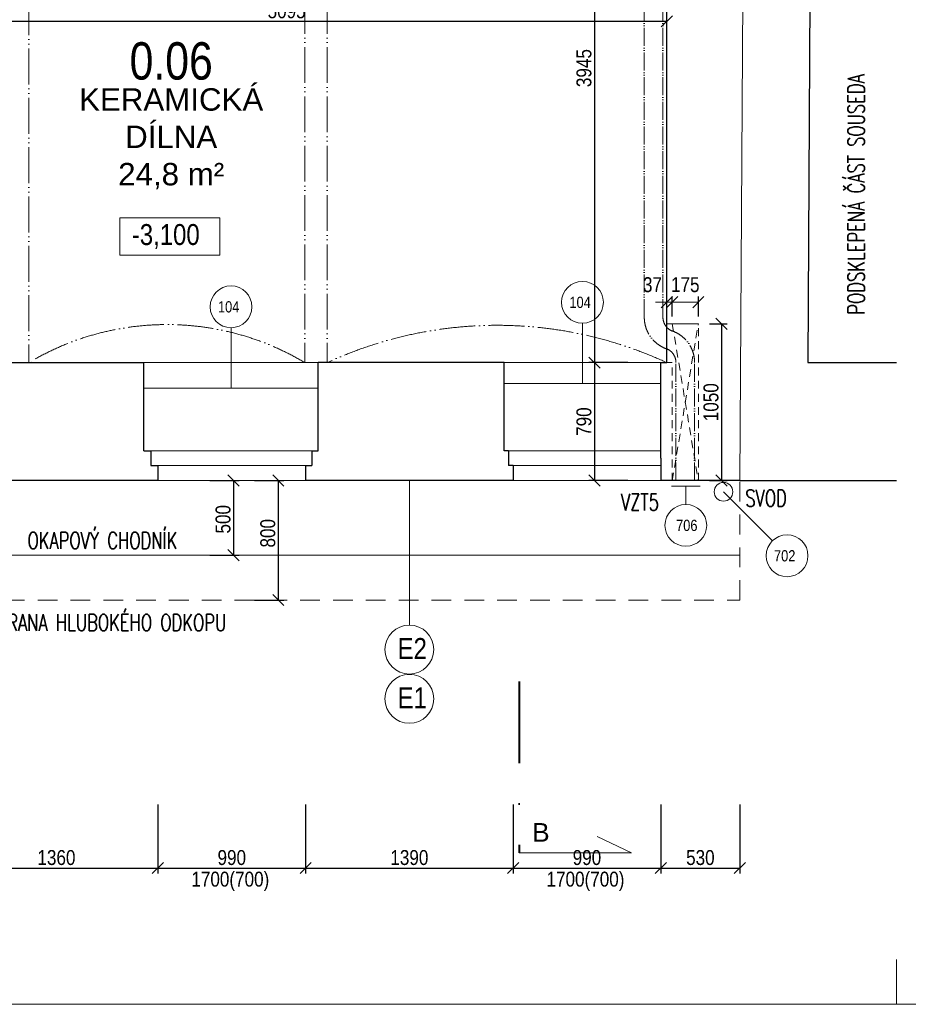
# Model space of a CAD drawing. Header units: millimetres. Extents: x -300958 to -108039, y 30118 to 292543.
# Tile 161 of 256: x -190109 to -184154, y 112682 to 119277. Entities that reach past the tile are written whole.
import ezdxf
from ezdxf.enums import TextEntityAlignment as Align

# ---------------------------------------------------------------- set-up
doc = ezdxf.new("R2010")
doc.units = ezdxf.units.MM
doc.header["$MEASUREMENT"] = 0
for name, pattern in [('ACAD_ISO05W100', [33, 24, -3, 0, -3, 0, -3]), ('DGN Style 2', [879.857395, 527.914437, -351.942958]), ('DGN Style 4', [1094.119168, 546.717885, -273.358943, 0.683397, -273.358943])]:
    doc.linetypes.add(name, pattern=pattern)
doc.layers.get('0').update_dxf_attribs({"lineweight": 13})
doc.layers.get('Defpoints').update_dxf_attribs({"color": 3, "lineweight": 13})
for name, color, linetype, lineweight in [('dims', 7, 'Continuous', 9), ('legenda', 7, 'Continuous', 13), ('navrh', 1, 'Continuous', 9), ('popis', 7, 'Continuous', 9), ('PSV', 7, 'Continuous', 13), ('RAMECEK', 7, 'Continuous', 0), ('rez', 7, 'Continuous', 13), ('tenka', 7, 'Continuous', 13), ('texts', 3, 'Continuous', 30), ('výškové kóty', 7, 'Continuous', 13), ('walls', 7, 'Continuous', 13), ('zařizovací předměty', 7, 'Continuous', 9)]:
    doc.layers.add(name, color=color, linetype=linetype, lineweight=lineweight)
doc.styles.add('GENERATED_STYLE_8', font='arial.ttf')
doc.styles.get("Standard").update_dxf_attribs({"font": 'txt.shx'})
doc.styles.add('STYLE-0', font='ARIALN.TTF')
doc.styles.add('Style-Arial', font='arial.ttf')
doc.dimstyles.new('arch', dxfattribs={"dimscale": 50, "dimtxt": 2.5, "dimasz": 2.5, "dimexe": 1.25, "dimexo": 0.9, "dimtad": 1, "dimdec": 0, "dimtxsty": 'STYLE-0', "dimblk": 'ARCHTICK', "dimcen": 2.5, "dimadec": 0, "dimazin": 0, "dimtfac": 1, "dimtdec": 0, "dimtmove": 2, "dimatfit": 3, "dimldrblk": 'ARCHTICK', "dimfxl": 0, "dimarcsym": 0})

# ---------------------------------------------------------------- blocks, each defined once
blk = doc.blocks.new('_ArchTick')
at = {"color": 0, "linetype": 'ByBlock', "flags": 128}
blk.add_lwpolyline([(-0.5, -0.5), (0.5, 0.5)], dxfattribs=at)
blk = doc.blocks.new('*D2504')
at = {"layer": 'Defpoints', "color": 0, "linetype": 'Continuous'}
for p in [(-185772.6, 120925), (-186257.6, 116980), (-185957.6, 116980)]:
    blk.add_point(p, dxfattribs=at)
at = {"layer": 'dims', "color": 0, "linetype": 'Continuous', "lineweight": -2}
for p, q in [((-185847.6, 120925), (-186295.1, 120925)), ((-186257.6, 120925), (-186257.6, 116980)), ((-186032.6, 116980), (-186295.1, 116980))]:
    blk.add_line(p, q, dxfattribs=at)
at = {"layer": 'dims', "color": 0, "linetype": 'Continuous', "lineweight": -2, "xscale": 75, "yscale": 75, "zscale": 75}
for p, rotation in [((-186257.6, 120925), 90), ((-186257.6, 116980), 270)]:
    blk.add_blockref('_ArchTick', p, dxfattribs=dict(at, rotation=rotation))
at = {"layer": 'dims', "color": 0, "linetype": 'Continuous', "insert": (-186327.4, 118952.5), "char_height": 100, "attachment_point": 5, "rotation": 90, "style": 'STYLE-0'}
blk.add_mtext('3945', dxfattribs=at)
blk = doc.blocks.new('*U49')
at = {"layer": 'RAMECEK', "linetype": 'Continuous', "lineweight": 0}
blk.add_line((5250, -11137.5), (5250, -10837.5), dxfattribs=at)
at = {"layer": 'RAMECEK', "linetype": 'Continuous', "lineweight": 0, "flags": 128}
blk.add_lwpolyline([(-15750, -11137.5), (15750, -11137.5), (15750, 11137.5), (-15750, 11137.5)], close=True, dxfattribs=at)
blk = doc.blocks.new('*D2526')
at = {"layer": 'Defpoints', "color": 0, "linetype": 'Continuous'}
for p in [(-190542.6, 114095), (-189182.6, 114095), (-189182.6, 113595)]:
    blk.add_point(p, dxfattribs=at)
at = {"layer": 'dims', "color": 0, "linetype": 'Continuous', "lineweight": -2}
for p, q in [((-190542.6, 114020), (-190542.6, 113557.5)), ((-189182.6, 114020), (-189182.6, 113557.5)), ((-190542.6, 113595), (-189182.6, 113595))]:
    blk.add_line(p, q, dxfattribs=at)
at = {"layer": 'dims', "color": 0, "linetype": 'Continuous', "lineweight": -2, "xscale": 75, "yscale": 75, "zscale": 75, "rotation": 180}
blk.add_blockref('_ArchTick', (-190542.6, 113595), dxfattribs=at)
at = {"layer": 'dims', "color": 0, "linetype": 'Continuous', "lineweight": -2, "xscale": 75, "yscale": 75, "zscale": 75}
blk.add_blockref('_ArchTick', (-189182.6, 113595), dxfattribs=at)
at = {"layer": 'dims', "color": 0, "linetype": 'Continuous', "insert": (-189862.6, 113664.8), "char_height": 100, "attachment_point": 5, "style": 'STYLE-0'}
blk.add_mtext('1360', dxfattribs=at)
blk = doc.blocks.new('*D2527')
at = {"layer": 'Defpoints', "color": 0, "linetype": 'Continuous'}
for p in [(-189182.6, 114095), (-188192.6, 114095), (-188192.6, 113595)]:
    blk.add_point(p, dxfattribs=at)
at = {"layer": 'dims', "color": 0, "linetype": 'Continuous', "lineweight": -2}
for p, q in [((-189182.6, 114020), (-189182.6, 113557.5)), ((-188192.6, 114020), (-188192.6, 113557.5)), ((-189182.6, 113595), (-188192.6, 113595))]:
    blk.add_line(p, q, dxfattribs=at)
at = {"layer": 'dims', "color": 0, "linetype": 'Continuous', "lineweight": -2, "xscale": 75, "yscale": 75, "zscale": 75, "rotation": 180}
blk.add_blockref('_ArchTick', (-189182.6, 113595), dxfattribs=at)
at = {"layer": 'dims', "color": 0, "linetype": 'Continuous', "lineweight": -2, "xscale": 75, "yscale": 75, "zscale": 75}
blk.add_blockref('_ArchTick', (-188192.6, 113595), dxfattribs=at)
at = {"layer": 'dims', "color": 0, "linetype": 'Continuous', "insert": (-188687.6, 113664.8), "char_height": 100, "attachment_point": 5, "style": 'STYLE-0'}
blk.add_mtext('990', dxfattribs=at)
blk = doc.blocks.new('*D2528')
at = {"layer": 'Defpoints', "color": 0, "linetype": 'Continuous'}
for p in [(-188192.6, 114095), (-186802.6, 114095), (-186802.6, 113595)]:
    blk.add_point(p, dxfattribs=at)
at = {"layer": 'dims', "color": 0, "linetype": 'Continuous', "lineweight": -2}
for p, q in [((-188192.6, 114020), (-188192.6, 113557.5)), ((-186802.6, 114020), (-186802.6, 113557.5)), ((-188192.6, 113595), (-186802.6, 113595))]:
    blk.add_line(p, q, dxfattribs=at)
at = {"layer": 'dims', "color": 0, "linetype": 'Continuous', "lineweight": -2, "xscale": 75, "yscale": 75, "zscale": 75, "rotation": 180}
blk.add_blockref('_ArchTick', (-188192.6, 113595), dxfattribs=at)
at = {"layer": 'dims', "color": 0, "linetype": 'Continuous', "lineweight": -2, "xscale": 75, "yscale": 75, "zscale": 75}
blk.add_blockref('_ArchTick', (-186802.6, 113595), dxfattribs=at)
at = {"layer": 'dims', "color": 0, "linetype": 'Continuous', "insert": (-187497.6, 113664.8), "char_height": 100, "attachment_point": 5, "style": 'STYLE-0'}
blk.add_mtext('1390', dxfattribs=at)
blk = doc.blocks.new('*D2529')
at = {"layer": 'Defpoints', "color": 0, "linetype": 'Continuous'}
for p in [(-186802.6, 114095), (-185812.6, 114095), (-185812.6, 113595)]:
    blk.add_point(p, dxfattribs=at)
at = {"layer": 'dims', "color": 0, "linetype": 'Continuous', "lineweight": -2}
for p, q in [((-186802.6, 114020), (-186802.6, 113557.5)), ((-185812.6, 114020), (-185812.6, 113557.5)), ((-186802.6, 113595), (-185812.6, 113595))]:
    blk.add_line(p, q, dxfattribs=at)
at = {"layer": 'dims', "color": 0, "linetype": 'Continuous', "lineweight": -2, "xscale": 75, "yscale": 75, "zscale": 75, "rotation": 180}
blk.add_blockref('_ArchTick', (-186802.6, 113595), dxfattribs=at)
at = {"layer": 'dims', "color": 0, "linetype": 'Continuous', "lineweight": -2, "xscale": 75, "yscale": 75, "zscale": 75}
blk.add_blockref('_ArchTick', (-185812.6, 113595), dxfattribs=at)
at = {"layer": 'dims', "color": 0, "linetype": 'Continuous', "insert": (-186307.6, 113664.8), "char_height": 100, "attachment_point": 5, "style": 'STYLE-0'}
blk.add_mtext('990', dxfattribs=at)
blk = doc.blocks.new('*D2530')
at = {"layer": 'Defpoints', "color": 0, "linetype": 'Continuous'}
for p in [(-185812.6, 114095), (-185282.6, 114095), (-185282.6, 113595)]:
    blk.add_point(p, dxfattribs=at)
at = {"layer": 'dims', "color": 0, "linetype": 'Continuous', "lineweight": -2}
for p, q in [((-185812.6, 114020), (-185812.6, 113557.5)), ((-185282.6, 114020), (-185282.6, 113557.5)), ((-185812.6, 113595), (-185282.6, 113595))]:
    blk.add_line(p, q, dxfattribs=at)
at = {"layer": 'dims', "color": 0, "linetype": 'Continuous', "lineweight": -2, "xscale": 75, "yscale": 75, "zscale": 75, "rotation": 180}
blk.add_blockref('_ArchTick', (-185812.6, 113595), dxfattribs=at)
at = {"layer": 'dims', "color": 0, "linetype": 'Continuous', "lineweight": -2, "xscale": 75, "yscale": 75, "zscale": 75}
blk.add_blockref('_ArchTick', (-185282.6, 113595), dxfattribs=at)
at = {"layer": 'dims', "color": 0, "linetype": 'Continuous', "insert": (-185547.6, 113664.8), "char_height": 100, "attachment_point": 5, "style": 'STYLE-0'}
blk.add_mtext('530', dxfattribs=at)
blk = doc.blocks.new('*U48')
at = {"layer": 'rez', "linetype": 'DGN Style 4', "lineweight": 40}
blk.add_line((-376.1, 573.9), (-376.1, -573.9), dxfattribs=at)
at = {"layer": 'rez', "linetype": 'Continuous', "lineweight": 0, "flags": 128}
blk.add_lwpolyline([(-376.1, -573.9), (376.1, -573.9), (146.2, -463.7)], dxfattribs=at)
blk = doc.blocks.new('*D2646')
at = {"layer": 'Defpoints', "color": 0, "linetype": 'Continuous'}
for p in [(-186032.6, 116980), (-186257.6, 116190), (-185957.6, 116190)]:
    blk.add_point(p, dxfattribs=at)
at = {"layer": 'dims', "color": 0, "linetype": 'Continuous', "lineweight": -2}
for p, q in [((-186107.6, 116980), (-186295.1, 116980)), ((-186257.6, 116980), (-186257.6, 116190)), ((-186032.6, 116190), (-186295.1, 116190))]:
    blk.add_line(p, q, dxfattribs=at)
at = {"layer": 'dims', "color": 0, "linetype": 'Continuous', "lineweight": -2, "xscale": 75, "yscale": 75, "zscale": 75}
for p, rotation in [((-186257.6, 116980), 90), ((-186257.6, 116190), 270)]:
    blk.add_blockref('_ArchTick', p, dxfattribs=dict(at, rotation=rotation))
at = {"layer": 'dims', "color": 0, "linetype": 'Continuous', "insert": (-186327.4, 116585), "char_height": 100, "attachment_point": 5, "rotation": 90, "style": 'STYLE-0'}
blk.add_mtext('790', dxfattribs=at)
blk = doc.blocks.new('*D2173')
at = {"layer": 'Defpoints', "color": 0, "linetype": 'Continuous'}
for p in [(-190867.6, 119265.7), (-190867.6, 119021.6), (-185772.6, 119021.6)]:
    blk.add_point(p, dxfattribs=at)
at = {"layer": 'dims', "color": 0, "linetype": 'Continuous', "lineweight": -2}
for p, q in [((-190867.6, 119096.6), (-190867.6, 119303.2)), ((-185772.6, 119096.6), (-185772.6, 119303.2)), ((-185772.6, 119265.7), (-190867.6, 119265.7))]:
    blk.add_line(p, q, dxfattribs=at)
at = {"layer": 'dims', "color": 0, "linetype": 'Continuous', "lineweight": -2, "xscale": 75, "yscale": 75, "zscale": 75, "rotation": 180}
blk.add_blockref('_ArchTick', (-190867.6, 119265.7), dxfattribs=at)
at = {"layer": 'dims', "color": 0, "linetype": 'Continuous', "lineweight": -2, "xscale": 75, "yscale": 75, "zscale": 75}
blk.add_blockref('_ArchTick', (-185772.6, 119265.7), dxfattribs=at)
at = {"layer": 'dims', "color": 0, "linetype": 'Continuous', "insert": (-188320.1, 119335.6), "char_height": 100, "attachment_point": 5, "style": 'STYLE-0'}
blk.add_mtext('5095', dxfattribs=at)
blk = doc.blocks.new('*D2041')
at = {"layer": 'Defpoints', "color": 0, "linetype": 'Continuous'}
for p in [(-185561.1, 117239.9), (-185561.1, 116190), (-185406.2, 116190)]:
    blk.add_point(p, dxfattribs=at)
at = {"layer": 'dims', "color": 0, "linetype": 'Continuous', "lineweight": -2}
for p, q in [((-185486.1, 117239.9), (-185368.7, 117239.9)), ((-185406.2, 117239.9), (-185406.2, 116190)), ((-185486.1, 116190), (-185368.7, 116190))]:
    blk.add_line(p, q, dxfattribs=at)
at = {"layer": 'dims', "color": 0, "linetype": 'Continuous', "lineweight": -2, "xscale": 75, "yscale": 75, "zscale": 75}
for p, rotation in [((-185406.2, 117239.9), 90), ((-185406.2, 116190), 270)]:
    blk.add_blockref('_ArchTick', p, dxfattribs=dict(at, rotation=rotation))
at = {"layer": 'dims', "color": 0, "linetype": 'Continuous', "insert": (-185476, 116714.9), "char_height": 100, "attachment_point": 5, "rotation": 90, "style": 'STYLE-0'}
blk.add_mtext('1050', dxfattribs=at)
blk = doc.blocks.new('*D2042')
at = {"layer": 'Defpoints', "color": 0, "linetype": 'Continuous'}
for p in [(-185561.1, 117384.8), (-185736.1, 117214.3), (-185561.1, 117214.3)]:
    blk.add_point(p, dxfattribs=at)
at = {"layer": 'tenka', "color": 0, "linetype": 'ByBlock', "lineweight": -2}
for p, q in [((-185736.1, 117289.3), (-185736.1, 117422.3)), ((-185561.1, 117289.3), (-185561.1, 117422.3))]:
    blk.add_line(p, q, dxfattribs=at)
at = {"layer": 'tenka', "linetype": 'ByBlock', "lineweight": 0}
blk.add_line((-185736.1, 117384.8), (-185561.1, 117384.8), dxfattribs=at)
at = {"layer": 'tenka', "linetype": 'Continuous', "lineweight": 0, "xscale": 75, "yscale": 75, "zscale": 75, "rotation": 180}
blk.add_blockref('_ArchTick', (-185736.1, 117384.8), dxfattribs=at)
at = {"layer": 'tenka', "linetype": 'Continuous', "lineweight": 0, "xscale": 75, "yscale": 75, "zscale": 75}
blk.add_blockref('_ArchTick', (-185561.1, 117384.8), dxfattribs=at)
at = {"layer": 'tenka', "color": 0, "linetype": 'Continuous', "insert": (-185648.6, 117501.5), "char_height": 100, "attachment_point": 5, "style": 'STYLE-0'}
blk.add_mtext('175', dxfattribs=at)
blk = doc.blocks.new('*D2043')
at = {"layer": 'Defpoints', "color": 0, "linetype": 'Continuous'}
for p in [(-185736.1, 117384.8), (-185772.6, 117214.3), (-185736.1, 117214.3)]:
    blk.add_point(p, dxfattribs=at)
at = {"layer": 'tenka', "linetype": 'ByBlock', "lineweight": 0}
for p, q in [((-185772.6, 117384.8), (-185847.6, 117384.8)), ((-185772.6, 117384.8), (-185736.1, 117384.8)), ((-185736.1, 117384.8), (-185661.1, 117384.8))]:
    blk.add_line(p, q, dxfattribs=at)
at = {"layer": 'tenka', "color": 0, "linetype": 'ByBlock', "lineweight": -2}
for p, q in [((-185772.6, 117289.3), (-185772.6, 117422.3)), ((-185736.1, 117289.3), (-185736.1, 117422.3))]:
    blk.add_line(p, q, dxfattribs=at)
at = {"layer": 'tenka', "linetype": 'Continuous', "lineweight": 0, "xscale": 75, "yscale": 75, "zscale": 75}
blk.add_blockref('_ArchTick', (-185772.6, 117384.8), dxfattribs=at)
at = {"layer": 'tenka', "linetype": 'Continuous', "lineweight": 0, "xscale": 75, "yscale": 75, "zscale": 75, "rotation": 180}
blk.add_blockref('_ArchTick', (-185736.1, 117384.8), dxfattribs=at)
at = {"layer": 'tenka', "color": 0, "linetype": 'Continuous', "insert": (-185868.5, 117501.5), "char_height": 100, "attachment_point": 5, "style": 'STYLE-0'}
blk.add_mtext('37', dxfattribs=at)
blk = doc.blocks.new('*D2123')
at = {"layer": 'Defpoints', "color": 0, "linetype": 'Continuous'}
for p in [(-188910.3, 116190), (-188910.3, 115690), (-188676, 115690)]:
    blk.add_point(p, dxfattribs=at)
at = {"layer": 'dims', "color": 0, "linetype": 'Continuous', "lineweight": -2}
for p, q in [((-188835.3, 116190), (-188638.5, 116190)), ((-188676, 116190), (-188676, 115690)), ((-188835.3, 115690), (-188638.5, 115690))]:
    blk.add_line(p, q, dxfattribs=at)
at = {"layer": 'dims', "color": 0, "linetype": 'Continuous', "lineweight": -2, "xscale": 75, "yscale": 75, "zscale": 75}
for p, rotation in [((-188676, 116190), 90), ((-188676, 115690), 270)]:
    blk.add_blockref('_ArchTick', p, dxfattribs=dict(at, rotation=rotation))
at = {"layer": 'dims', "color": 0, "linetype": 'Continuous', "insert": (-188745.8, 115930.9), "char_height": 100, "attachment_point": 5, "rotation": 90, "style": 'STYLE-0'}
blk.add_mtext('500', dxfattribs=at)
blk = doc.blocks.new('*D2124')
at = {"layer": 'Defpoints', "color": 0, "linetype": 'Continuous'}
for p in [(-188610.3, 116190), (-188610.3, 115390), (-188376, 115390)]:
    blk.add_point(p, dxfattribs=at)
at = {"layer": 'dims', "color": 0, "linetype": 'Continuous', "lineweight": -2}
for p, q in [((-188535.3, 116190), (-188338.5, 116190)), ((-188376, 116190), (-188376, 115390)), ((-188535.3, 115390), (-188338.5, 115390))]:
    blk.add_line(p, q, dxfattribs=at)
at = {"layer": 'dims', "color": 0, "linetype": 'Continuous', "lineweight": -2, "xscale": 75, "yscale": 75, "zscale": 75}
for p, rotation in [((-188376, 116190), 90), ((-188376, 115390), 270)]:
    blk.add_blockref('_ArchTick', p, dxfattribs=dict(at, rotation=rotation))
at = {"layer": 'dims', "color": 0, "linetype": 'Continuous', "insert": (-188445.8, 115837.2), "char_height": 100, "attachment_point": 5, "rotation": 90, "style": 'STYLE-0'}
blk.add_mtext('800', dxfattribs=at)

msp = doc.modelspace()

# ---------------------------------------------------------------- linework, layer by layer
at = {"layer": 'legenda', "linetype": 'Continuous', "lineweight": 0}
msp.add_line((-187497.6, 116190), (-187497.6, 115221.9), dxfattribs=at)
for centre in [(-187497.5, 115058.2), (-187497.5, 114728.2)]:
    msp.add_circle(centre, 163.8, dxfattribs=at)
at = {"layer": 'navrh', "linetype": 'Continuous'}
for p, q in [((-189230.1, 116390), (-188150.1, 116390)), ((-186832.6, 116390), (-185812.6, 116390)), ((-189182.6, 116290), (-188192.6, 116290)), ((-186802.6, 116290), (-185812.6, 116290)), ((-192007.6, 115690), (-185282.6, 115690))]:
    msp.add_line(p, q, dxfattribs=at)
at = {"layer": 'PSV', "linetype": 'Continuous', "lineweight": 0}
for p, q in [((-188692.6, 117213.7), (-188692.6, 116810)), ((-186337.6, 117243.7), (-186337.6, 116840)), ((-185548.4, 116190), (-185741.4, 116190)), ((-185548.4, 116153), (-185741.4, 116153)), ((-185644.9, 116153), (-185644.9, 116030)), ((-185064.3, 115786.7), (-185392.6, 116115))]:
    msp.add_line(p, q, dxfattribs=at)
for centre in [(-186337.6, 117383.8), (-188692.6, 117353.8), (-185644.9, 115890), (-184966.5, 115686.4)]:
    msp.add_circle(centre, 140.1, dxfattribs=at)
at = {"layer": 'tenka', "linetype": 'Continuous'}
for p, q in [((-185182.6, 132620), (-185282.6, 116190)), ((-185772.6, 117239.9), (-185561.1, 117239.9)), ((-189277.6, 116980), (-188107.6, 116980)), ((-186862.6, 116980), (-185812.6, 116980)), ((-189277.6, 116810), (-188107.6, 116810)), ((-186862.6, 116840), (-185812.6, 116840)), ((-189182.6, 116190), (-188192.6, 116190)), ((-186862.6, 116190), (-185812.6, 116190))]:
    msp.add_line(p, q, dxfattribs=at)
at = {"layer": 'tenka', "linetype": 'DGN Style 2', "ltscale": 0.1}
for p, q in [((-185736.1, 117239.9), (-185561.1, 116190)), ((-185736.1, 116190), (-185561.1, 117239.9)), ((-185561.1, 116190), (-185561.1, 117239.9)), ((-185772.6, 116980), (-185736.1, 116980)), ((-185736.1, 116190), (-185736.1, 116980))]:
    msp.add_line(p, q, dxfattribs=at)
at = {"layer": 'tenka', "linetype": 'DGN Style 2', "ltscale": 0.25}
for p, q in [((-185282.6, 115390), (-185282.6, 116190)), ((-193507.6, 115390), (-185282.6, 115390))]:
    msp.add_line(p, q, dxfattribs=at)
at = {"layer": 'tenka', "linetype": 'ACAD_ISO05W100', "ltscale": 10, "flags": 128}
for points in [[(-188197.6, 122725), (-188197.6, 116980)], [(-188047.6, 122725), (-188047.6, 116980)], [(-190047.6, 122715), (-190047.6, 116980)]]:
    msp.add_lwpolyline(points, dxfattribs=at)
for points in [[(-188197.6, 116980, 0.275499), (-190047.6, 116980)], [(-185772.6, 116980, 0.219802), (-188047.6, 116980)]]:
    msp.add_lwpolyline(points, format="xyb", dxfattribs=at)
at = {"layer": 'tenka', "linetype": 'Continuous', "flags": 128}
msp.add_lwpolyline([(-188107.6, 116980), (-186862.6, 116980)], dxfattribs=at)
at = {"layer": 'tenka', "linetype": 'Continuous'}
msp.add_circle((-185392.6, 116115), 62.5, dxfattribs=at)
at = {"layer": 'výškové kóty', "linetype": 'Continuous', "lineweight": 0, "flags": 128}
msp.add_lwpolyline([(-189437.9, 117948.7), (-188767.2, 117948.7), (-188767.2, 117699.1), (-189437.9, 117699.1)], close=True, dxfattribs=at)
at = {"layer": 'walls', "linetype": 'Continuous', "lineweight": 30}
for p, q in [((-184775.8, 125525), (-184827.8, 116980)), ((-185772.6, 116980), (-185772.6, 120925)), ((-189277.6, 116390), (-189277.6, 116980)), ((-188107.6, 116390), (-188107.6, 116980)), ((-186862.6, 116980), (-188107.6, 116980)), ((-186862.6, 116390), (-186862.6, 116980)), ((-185812.6, 116340), (-185812.6, 116980)), ((-185812.6, 116980), (-185772.6, 116980)), ((-184827.8, 116980), (-184232.6, 116980)), ((-189277.6, 116390), (-189230.1, 116390)), ((-189230.1, 116390), (-189230.1, 116290)), ((-188150.1, 116390), (-188150.1, 116290)), ((-188150.1, 116390), (-188107.6, 116390)), ((-186832.6, 116390), (-186862.6, 116390)), ((-186832.6, 116390), (-186832.6, 116290)), ((-185812.6, 116340), (-185812.6, 116190)), ((-189230.1, 116290), (-189182.6, 116290)), ((-189182.6, 116290), (-189182.6, 116190)), ((-188192.6, 116290), (-188192.6, 116190)), ((-188192.6, 116290), (-188150.1, 116290)), ((-186802.6, 116290), (-186832.6, 116290)), ((-186802.6, 116290), (-186802.6, 116190)), ((-189182.6, 116190), (-190542.6, 116190)), ((-186802.6, 116190), (-188192.6, 116190)), ((-185282.6, 116190), (-185812.6, 116190)), ((-185282.6, 116190), (-184232.6, 116190))]:
    msp.add_line(p, q, dxfattribs=at)
at = {"layer": 'walls', "linetype": 'Continuous', "lineweight": 30, "flags": 128}
msp.add_lwpolyline([(-190487.6, 116980), (-189277.6, 116980)], dxfattribs=at)
at = {"layer": 'zařizovací předměty', "linetype": 'ACAD_ISO05W100', "lineweight": 0, "ltscale": 5}
for p, q in [((-185923.4, 117283.9), (-185923.4, 121105.5)), ((-185798.4, 117283.9), (-185798.4, 121105.5)), ((-185711.1, 116190), (-185711.1, 116980)), ((-185586.1, 116190), (-185586.1, 116980))]:
    msp.add_line(p, q, dxfattribs=at)
for centre, radius, start, end in [((-185698.4, 117283.9), 225, 180, 252.45529), ((-185698.4, 117283.9), 100, 180, 255.97358), ((-185811.1, 116980), 225, 0, 72.45529), ((-185811.1, 116980), 100, 0, 75.97358)]:
    msp.add_arc(centre, radius, start, end, dxfattribs=at)

# ---------------------------------------------------------------- block references
at = {"layer": 'RAMECEK', "linetype": 'Continuous', "lineweight": 0}
msp.add_blockref('*U49', (-189482.6, 123820), dxfattribs=at)
at = {"layer": 'rez', "linetype": 'DGN Style 4', "lineweight": 40}
msp.add_blockref('*U48', (-186385.6, 114271.1), dxfattribs=at)

# ---------------------------------------------------------------- texts
at = {"layer": 'dims', "linetype": 'Continuous', "style": 'STYLE-0'}
for p in [(-188697.4, 113520.7), (-186317.4, 113520.7)]:
    msp.add_text('1700(700)', height=100, dxfattribs=at).set_placement(p, align=Align.MIDDLE_CENTER)
at = {"layer": 'legenda', "linetype": 'Continuous', "lineweight": 0, "char_height": 140, "width": 298.375, "attachment_point": 7, "style": 'STYLE-0'}
for s, insert in [('E2', (-187576.3, 114995.4)), ('E1', (-187576.3, 114665.4))]:
    msp.add_mtext(s, dxfattribs=dict(at, insert=insert))
at = {"layer": 'popis', "linetype": 'Continuous', "char_height": 112, "attachment_point": 4, "line_spacing_factor": 0.765173, "style": 'Style-Arial'}
for s, insert, rotation in [('{\\Fromans|c238;\\W0.71429;PODSKLEPENÁ ČÁST SOUSEDA}', (-184503.2, 117300.7), 90.00116), ('{\\Fromans|c238;\\W0.71429;SVOD}', (-185245.8, 116071.9), 0.00116), ('{\\Fromans|c238;\\W0.71429;VZT5}', (-186079.1, 116045.5), 0.00116), ('{\\Fromans|c238;\\W0.7143;OKAPOVÝ CHODNÍK}', (-190056.5, 115788.6), 0.00116), ('{\\Fromans|c238;\\W0.7143;HRANA HLUBOKÉHO ODKOPU}', (-190267.1, 115238.9), 0.00116)]:
    msp.add_mtext(s, dxfattribs=dict(at, insert=insert, rotation=rotation))
at = {"layer": 'popis', "linetype": 'Continuous', "lineweight": 0, "insert": (-189093.6, 118817.5), "char_height": 150, "width": 1303.837, "attachment_point": 2, "style": 'GENERATED_STYLE_8'}
msp.add_mtext('KERAMICKÁ DÍLNA\\P24,8 m²', dxfattribs=at)
at = {"layer": 'PSV', "linetype": 'Continuous', "lineweight": 0, "style": 'STYLE-0'}
for s, p in [('104', (-188708.5, 117353.8)), ('104', (-186353.5, 117383.8)), ('706', (-185638.6, 115890)), ('702', (-184982.4, 115686.4))]:
    msp.add_text(s, height=75, dxfattribs=at).set_placement(p, align=Align.MIDDLE_CENTER)
at = {"layer": 'rez', "linetype": 'Continuous', "lineweight": 0, "insert": (-186674.2, 113771.4), "char_height": 125, "width": 353.127, "attachment_point": 7, "style": 'GENERATED_STYLE_8'}
msp.add_mtext('B', dxfattribs=at)
at = {"layer": 'texts', "linetype": 'Continuous', "lineweight": 0, "insert": (-189093.6, 118998.8), "char_height": 250, "attachment_point": 5, "line_spacing_factor": 0.725795}
msp.add_mtext('{\\fArial Narrow|b0|i0|c238|p39;0.06}', dxfattribs=at)
at = {"layer": 'výškové kóty', "linetype": 'Continuous', "lineweight": 0, "insert": (-189357.3, 117907.8), "char_height": 140, "width": 1046.843, "attachment_point": 1, "style": 'STYLE-0'}
msp.add_mtext('-3,100', dxfattribs=at)

# ---------------------------------------------------------------- dimensions: what is measured, and where the dimension line sits
at = {"layer": 'dims', "linetype": 'Continuous'}
for base, p1, p2, angle, picture, middle in [((-186257.6, 116980), (-185772.6, 120925), (-185957.6, 116980), 270, '*D2504', (-186327.4, 118952.5)), ((-190867.6, 119265.7), (-185772.6, 119021.6), (-190867.6, 119021.6), 180, '*D2173', (-188320.1, 119335.6)), ((-185406.2, 116190), (-185561.1, 117239.9), (-185561.1, 116190), 270, '*D2041', (-185476, 116714.9)), ((-186257.6, 116190), (-186032.6, 116980), (-185957.6, 116190), 270, '*D2646', (-186327.4, 116585))]:
    dim = msp.add_linear_dim(base=base, p1=p1, p2=p2, angle=angle, dimstyle='arch', override={"dimtxt": 2, "dimasz": 1.5, "dimexe": 0.75, "dimexo": 1.5, "dimgap": 0.375, "dimcen": 0.05}, dxfattribs=at)
    dim.commit()
    dim.dimension.update_dxf_attribs({"geometry": picture, "text_midpoint": middle})
for base, p1, p2, picture, middle in [((-188676, 115690), (-188910.3, 116190), (-188910.3, 115690), '*D2123', (-188745.8, 115930.9)), ((-188376, 115390), (-188610.3, 116190), (-188610.3, 115390), '*D2124', (-188445.8, 115837.2))]:
    dim = msp.add_linear_dim(base=base, p1=p1, p2=p2, angle=270, dimstyle='arch', override={"dimtxt": 2, "dimasz": 1.5, "dimexe": 0.75, "dimexo": 1.5, "dimgap": 0.375, "dimcen": 0.05}, dxfattribs=at)
    dim.commit()
    dim.dimension.update_dxf_attribs({"geometry": picture, "text_midpoint": middle, "dimtype": 160})
for base, p1, p2, picture, middle in [((-189182.6, 113595), (-190542.6, 114095), (-189182.6, 114095), '*D2526', (-189862.6, 113664.8)), ((-188192.6, 113595), (-189182.6, 114095), (-188192.6, 114095), '*D2527', (-188687.6, 113664.8)), ((-186802.6, 113595), (-188192.6, 114095), (-186802.6, 114095), '*D2528', (-187497.6, 113664.8)), ((-185812.6, 113595), (-186802.6, 114095), (-185812.6, 114095), '*D2529', (-186307.6, 113664.8)), ((-185282.6, 113595), (-185812.6, 114095), (-185282.6, 114095), '*D2530', (-185547.6, 113664.8))]:
    dim = msp.add_linear_dim(base=base, p1=p1, p2=p2, dimstyle='arch', override={"dimtxt": 2, "dimasz": 1.5, "dimexe": 0.75, "dimexo": 1.5, "dimgap": 0.375, "dimcen": 0.05}, dxfattribs=at)
    dim.commit()
    dim.dimension.update_dxf_attribs({"geometry": picture, "text_midpoint": middle})
at = {"layer": 'tenka', "linetype": 'Continuous'}
dim = msp.add_linear_dim(base=(-185736.0916223, 117384.8028989), p1=(-185772.5916223, 117214.2853685), p2=(-185736.0916223, 117214.2853685), dimstyle='arch', override={"dimtxt": 2, "dimasz": 1.5, "dimexe": 0.75, "dimexo": 1.5, "dimgap": 0.375, "dimcen": 0.05, "dimclrd": 256, "dimlwd": 0, "dimarcsym": 1}, dxfattribs=at)
dim.commit()
dim.dimension.update_dxf_attribs({"geometry": '*D2043', "text_midpoint": (-185868.531782, 117501.4851977), "dimtype": 160})
dim = msp.add_linear_dim(base=(-185561.1, 117384.8), p1=(-185736.1, 117214.3), p2=(-185561.1, 117214.3), dimstyle='arch', override={"dimtxt": 2, "dimasz": 1.5, "dimexe": 0.75, "dimexo": 1.5, "dimgap": 0.375, "dimcen": 0.05, "dimclrd": 256, "dimlwd": 0, "dimarcsym": 1}, dxfattribs=at)
dim.commit()
dim.dimension.update_dxf_attribs({"geometry": '*D2042', "text_midpoint": (-185648.6, 117501.5)})

doc.saveas('drawing.dxf')
